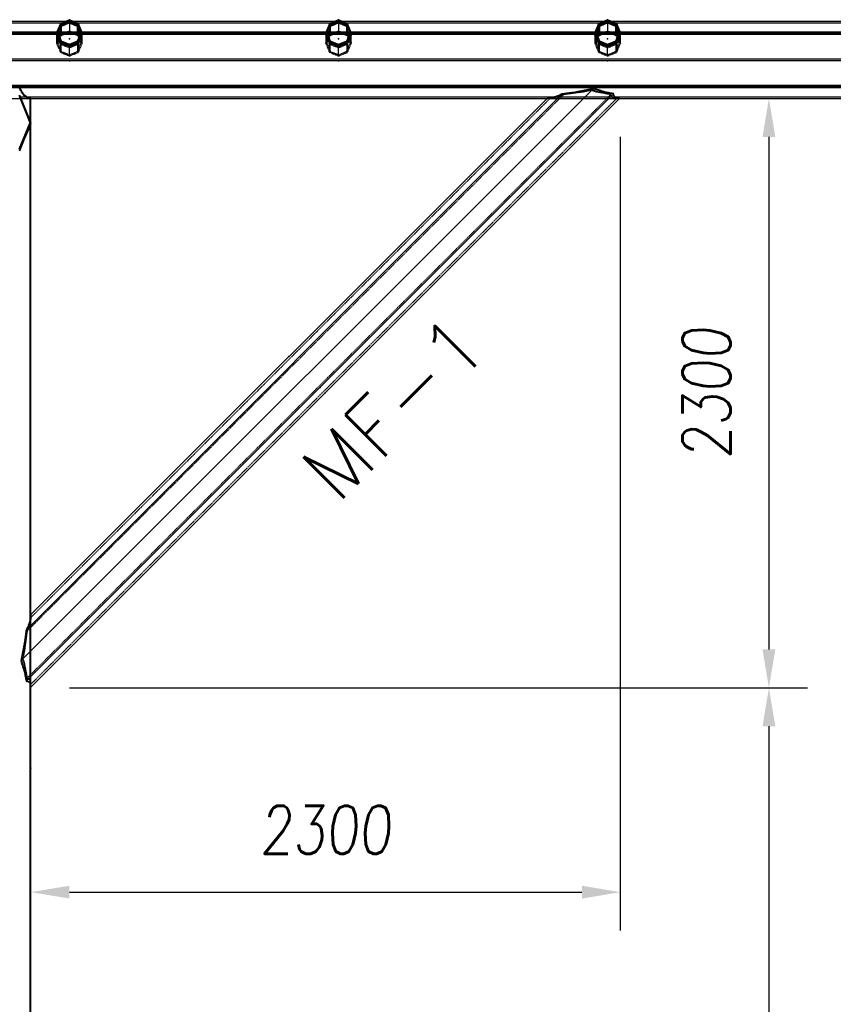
# Model space of a CAD drawing. Extents: x 551880 to 585869, y 94458 to 133000.
# Tile 24 of 42: x 553786 to 556960, y 124296 to 128138. Entities that reach past the tile are written whole.
import ezdxf
from ezdxf.enums import TextEntityAlignment as Align

# ---------------------------------------------------------------- set-up
doc = ezdxf.new("R2010")
doc.units = 0
doc.header["$LTSCALE"] = 10
doc.header["$MEASUREMENT"] = 0
doc.linetypes.add('HIDDEN', pattern=[0.375, 0.25, -0.125])
doc.layers.get('0').update_dxf_attribs({"linetype": 'CONTINUOUS'})
doc.layers.get('Defpoints').update_dxf_attribs({"linetype": 'CONTINUOUS'})
for name, color, linetype in [('COTAS', 7, 'CONTINUOUS'), ('FORIR', 4, 'CONTINUOUS'), ('G', 3, 'CONTINUOUS'), ('mark3d', 2, 'CONTINUOUS'), ('S', 7, 'CONTINUOUS'), ('TR', 6, 'HIDDEN'), ('TXT1', 7, 'CONTINUOUS')]:
    doc.layers.add(name, color=color, linetype=linetype)
doc.styles.add('PADRAO MTL', font='txt.shx', dxfattribs={"width": 0.8, "oblique": 5})
doc.styles.add('POS', font='ROMANS', dxfattribs={"width": 0.7})
doc.styles.get("Standard").update_dxf_attribs({"font": 'txt.shx', "width": 0.7, "oblique": 5})
doc.dimstyles.new('1-75', dxfattribs={"dimscale": 75, "dimtxt": 2.5, "dimasz": 2, "dimexe": 2, "dimexo": 2, "dimgap": 2, "dimtad": 1, "dimdec": 0, "dimdsep": 46, "dimtxsty": 'PADRAO MTL', "dimcen": 3, "dimclrd": 1, "dimclre": 1, "dimclrt": 7, "dimadec": 0, "dimazin": 0, "dimtfac": 1, "dimtdec": 0, "dimtmove": 0, "dimatfit": 3, "dimfxl": 1, "dimtfill": 1, "dimtolj": 1, "dimarcsym": 0})

# ---------------------------------------------------------------- blocks, each defined once
blk = doc.blocks.new('3D_INFOM')
blk.add_point((0, 0))
at = {"layer": 'FORIR', "flags": 1}
blk.add_attdef('MARK', (7.6, -4.3), '', height=5.26, dxfattribs=at)
blk = doc.blocks.new('3D_INFOTEXT')
blk.add_point((0, 0))
at = {"flags": 1}
for tag, p in [('MAR_PEZ', (7.2, 4.1)), ('POS_PEZ', (7.6, -4.3)), ('HANDLE', (7, -38.5)), ('LUN_PRO', (7.2, -21.9)), ('NOM_PRO', (7.6, -13.2)), ('MAT_PRO', (7.6, -30.1))]:
    blk.add_attdef(tag, p, '', height=5.26, dxfattribs=at)
blk = doc.blocks.new('mark3d1')
at = {"layer": 'mark3d', "color": 4, "style": 'POS'}
blk.add_attdef('MARK', text='', height=3, dxfattribs=at).set_placement((7.179, -1.226), align=Align.CENTER)
blk = doc.blocks.new('*D65')
at = {"layer": 'COTAS', "color": 1, "lineweight": -2, "transparency": 16777216}
for p, q in [((556859, 127831), (556859, 127831)), ((556709, 127681), (556709, 125681.4)), ((553979.5, 125531.4), (556859, 125531.4))]:
    blk.add_line(p, q, dxfattribs=at)
at = {"layer": 'COTAS', "color": 1, "transparency": 16777216}
for points in [[(556684, 127681), (556734, 127681), (556709, 127831)], [(556684, 125681.4), (556734, 125681.4), (556709, 125531.4)]]:
    blk.add_solid(points, dxfattribs=at)
at = {"layer": 'Defpoints', "color": 0, "transparency": 16777216}
for p in [(556709, 127831), (553829.5, 125531.4), (556709, 125531.4)]:
    blk.add_point(p, dxfattribs=at)
at = {"layer": 'COTAS', "color": 7, "transparency": 16777216, "insert": (556465.2, 126681.2), "char_height": 187.5, "attachment_point": 5, "rotation": 90, "style": 'PADRAO MTL', "bg_fill": 3, "box_fill_scale": 1.25, "bg_fill_color": 256, "bg_fill_true_color": 13158600, "bg_fill_transparency": 0}
blk.add_mtext('\\A1;2300', dxfattribs=at)
blk = doc.blocks.new('*D66')
at = {"layer": 'COTAS', "color": 1, "lineweight": -2, "transparency": 16777216}
for p, q in [((553979.5, 125531.4), (556859, 125531.4)), ((556709, 125381.4), (556709, 122611)), ((555072.5, 122461), (556859, 122461))]:
    blk.add_line(p, q, dxfattribs=at)
at = {"layer": 'COTAS', "color": 1, "transparency": 16777216}
for points in [[(556684, 125381.4), (556734, 125381.4), (556709, 125531.4)], [(556684, 122611), (556734, 122611), (556709, 122461)]]:
    blk.add_solid(points, dxfattribs=at)
at = {"layer": 'Defpoints', "color": 0, "transparency": 16777216}
for p in [(553829.5, 125531.4), (554922.5, 122461), (556709, 122461)]:
    blk.add_point(p, dxfattribs=at)
at = {"layer": 'COTAS', "color": 7, "transparency": 16777216, "insert": (556465.2, 123996.2), "char_height": 187.5, "attachment_point": 5, "rotation": 90, "style": 'PADRAO MTL', "bg_fill": 3, "box_fill_scale": 1.25, "bg_fill_color": 256, "bg_fill_true_color": 13158600, "bg_fill_transparency": 0}
blk.add_mtext('\\A1;3070', dxfattribs=at)
blk = doc.blocks.new('*D67')
at = {"layer": 'COTAS', "color": 1, "lineweight": -2, "transparency": 16777216}
for p, q in [((556129.2, 127681.1), (556129.2, 124584)), ((553979.5, 124734), (555979.2, 124734))]:
    blk.add_line(p, q, dxfattribs=at)
at = {"layer": 'COTAS', "color": 1, "transparency": 16777216}
for points in [[(553979.5, 124759), (553979.5, 124709), (553829.5, 124734)], [(555979.2, 124759), (555979.2, 124709), (556129.2, 124734)]]:
    blk.add_solid(points, dxfattribs=at)
at = {"layer": 'Defpoints', "color": 0, "transparency": 16777216}
for p in [(556129.2, 127831.1), (553829.5, 124734), (556129.2, 124734)]:
    blk.add_point(p, dxfattribs=at)
at = {"layer": 'COTAS', "color": 7, "transparency": 16777216, "insert": (554979.3, 124977.7), "char_height": 187.5, "attachment_point": 5, "style": 'PADRAO MTL', "bg_fill": 3, "box_fill_scale": 1.25, "bg_fill_color": 256, "bg_fill_true_color": 13158600, "bg_fill_transparency": 0}
blk.add_mtext('\\A1;2300', dxfattribs=at)

msp = doc.modelspace()

# ---------------------------------------------------------------- linework, layer by layer
at = {"layer": 'G'}
for p, q in [((553961.7, 128130.9), (552947.6, 128130.9)), ((553979.6, 128133.6), (553979.6, 128126.9)), ((555011.7, 128130.9), (553997.6, 128130.9)), ((555029.6, 128133.6), (555029.6, 128126.9)), ((556061.7, 128130.9), (555047.6, 128130.9)), ((556079.6, 128133.6), (556079.6, 128126.9)), ((557111.7, 128130.9), (556097.6, 128130.9)), ((553936.9, 128089.1), (553944.6, 128107.3)), ((553944.6, 128107.3), (553947.6, 128114.3)), ((553947.6, 128114.3), (553963.4, 128120.6)), ((553947.6, 128114.3), (553947.6, 128120.3)), ((553963.4, 128120.6), (553979.6, 128126.9)), ((553979.6, 128126.9), (553995.8, 128120.6)), ((553995.8, 128120.6), (554011.6, 128114.3)), ((554011.6, 128120.3), (554011.6, 128114.3)), ((554011.6, 128114.3), (554014.7, 128107.3)), ((554014.7, 128107.3), (554022.4, 128089.1)), ((554986.9, 128089.1), (554994.6, 128107.3)), ((554994.6, 128107.3), (554997.6, 128114.3)), ((554997.6, 128114.3), (555013.4, 128120.6)), ((554997.6, 128114.3), (554997.6, 128120.3)), ((555013.4, 128120.6), (555029.6, 128126.9)), ((555029.6, 128126.9), (555045.8, 128120.6)), ((555045.8, 128120.6), (555061.6, 128114.3)), ((555061.6, 128120.3), (555061.6, 128114.3)), ((555061.6, 128114.3), (555064.7, 128107.3)), ((555064.7, 128107.3), (555072.4, 128089.1)), ((556036.9, 128089.1), (556044.6, 128107.3)), ((556044.6, 128107.3), (556047.6, 128114.3)), ((556047.6, 128114.3), (556063.4, 128120.6)), ((556047.6, 128114.3), (556047.6, 128120.3)), ((556063.4, 128120.6), (556079.6, 128126.9)), ((556079.6, 128126.9), (556095.8, 128120.6)), ((556095.8, 128120.6), (556111.6, 128114.3)), ((556111.6, 128120.3), (556111.6, 128114.3)), ((556111.6, 128114.3), (556114.7, 128107.3)), ((556114.7, 128107.3), (556122.4, 128089.1)), ((553929.9, 128089.1), (552979.3, 128089.1)), ((553929.6, 128088.3), (553929.6, 128083.2)), ((553929.6, 128083.2), (553936.5, 128066.8)), ((553935.4, 128085.7), (553936.9, 128089.1)), ((553936.5, 128066.8), (553944.3, 128048.3)), ((554015, 128048.3), (554022.7, 128066.8)), ((554022.4, 128089.1), (554023.8, 128085.7)), ((554022.7, 128066.8), (554029.6, 128083.2)), ((554979.9, 128089.1), (554029.3, 128089.1)), ((554029.6, 128083.2), (554029.6, 128088.3)), ((554979.6, 128088.3), (554979.6, 128083.2)), ((554979.6, 128083.2), (554986.5, 128066.8)), ((554985.4, 128085.7), (554986.9, 128089.1)), ((554986.5, 128066.8), (554994.3, 128048.3)), ((555065, 128048.3), (555072.7, 128066.8)), ((555072.4, 128089.1), (555073.8, 128085.7)), ((555072.7, 128066.8), (555079.6, 128083.2)), ((556029.9, 128089.1), (555079.3, 128089.1)), ((555079.6, 128083.2), (555079.6, 128088.3)), ((556029.6, 128088.3), (556029.6, 128083.2)), ((556029.6, 128083.2), (556036.5, 128066.8)), ((556035.4, 128085.7), (556036.9, 128089.1)), ((556036.5, 128066.8), (556044.3, 128048.3)), ((556115, 128048.3), (556122.7, 128066.8)), ((556122.4, 128089.1), (556123.8, 128085.7)), ((556122.7, 128066.8), (556129.6, 128083.2)), ((557079.9, 128089.1), (556129.3, 128089.1)), ((556129.6, 128083.2), (556129.6, 128088.3)), ((553944.3, 128053), (553944.3, 128048.3)), ((553944.3, 128048.3), (553961.9, 128041.1)), ((553961.9, 128041.1), (553979.6, 128033.8)), ((553979.6, 128033.8), (553997.4, 128041.1)), ((553979.6, 128038.3), (553979.6, 128033.8)), ((553997.4, 128041.1), (554015, 128048.3)), ((554015, 128048.3), (554015, 128053)), ((554994.3, 128053), (554994.3, 128048.3)), ((554994.3, 128048.3), (555011.9, 128041.1)), ((555011.9, 128041.1), (555029.6, 128033.8)), ((555029.6, 128033.8), (555047.4, 128041.1)), ((555029.6, 128038.3), (555029.6, 128033.8)), ((555047.4, 128041.1), (555065, 128048.3)), ((555065, 128048.3), (555065, 128053)), ((556044.3, 128053), (556044.3, 128048.3)), ((556044.3, 128048.3), (556061.9, 128041.1)), ((556061.9, 128041.1), (556079.6, 128033.8)), ((556079.6, 128033.8), (556097.4, 128041.1)), ((556079.6, 128038.3), (556079.6, 128033.8)), ((556097.4, 128041.1), (556115, 128048.3)), ((556115, 128048.3), (556115, 128053)), ((568679.1, 127984), (552179.6, 127983.9)), ((568576.1, 127877.1), (553707, 127877)), ((553795, 127856.2), (553785.7, 127874.6)), ((556022.6, 127868.9), (553791.6, 125638)), ((556022.6, 127868.9), (555957, 127856.2)), ((556062.8, 127856.2), (556022.6, 127868.9)), ((553783.8, 127837.3), (553785.7, 127832.8)), ((553785.7, 127832.8), (553804.3, 127787.3)), ((553791.3, 127831), (568529.9, 127831)), ((553805.7, 127842.4), (553795, 127856.2)), ((553817.4, 127833.8), (553805.7, 127842.4)), ((553811.7, 125558), (556102.5, 127848.8)), ((555902.5, 127848.8), (553811.7, 125758)), ((553829.3, 127831), (553829.5, 127830.9)), ((553829.5, 127830.9), (553829.6, 127831)), ((553829.6, 127738.3), (553829.6, 127831)), ((553829.6, 125534.5), (556126.1, 127831)), ((555843.2, 127831), (553829.6, 125817.4)), ((555843.9, 127830.9), (555843.7, 127831)), ((555844.2, 127831), (555843.9, 127830.9)), ((555888.9, 127842.4), (555863.9, 127833.8)), ((555902.5, 127848.8), (555888.9, 127842.4)), ((555957, 127856.2), (555902.5, 127848.8)), ((556102.5, 127848.8), (556062.8, 127856.2)), ((556103.1, 127842.4), (556102.5, 127848.8)), ((556111.1, 127833.8), (556103.1, 127842.4)), ((556125.3, 127830.9), (556125.1, 127831)), ((556125.6, 127831), (556125.3, 127830.9)), ((553804.3, 127787.3), (553818.2, 127753.3)), ((553818.2, 127753.3), (553825.6, 127735)), ((553818.2, 127704.6), (553826.7, 127724.6)), ((553826.7, 127724.6), (553829.6, 127730.9)), ((553829.6, 127731), (553829.6, 127738.3)), ((553829.6, 125816.7), (553829.6, 127731)), ((553829.6, 127730.9), (553829.6, 127731)), ((553785.7, 127627), (553804.3, 127671.6)), ((553804.3, 127671.6), (553818.2, 127704.6)), ((553826.7, 125796.6), (553818.2, 125771.6)), ((553829.6, 125816.7), (553826.7, 125796.6)), ((553811.7, 125758), (553804.3, 125703.5)), ((553818.2, 125771.6), (553811.7, 125758)), ((553804.3, 125703.5), (553791.6, 125638)), ((553791.6, 125638), (553804.3, 125597.8)), ((553804.3, 125597.8), (553811.7, 125558)), ((553811.7, 125558), (553818.2, 125557.4)), ((553818.2, 125557.4), (553826.7, 125549.5)), ((553826.7, 125549.5), (553829.6, 125535.2)), ((553829.6, 122458.9), (553829.6, 125535.2))]:
    msp.add_line(p, q, dxfattribs=at)
at = {"layer": 'S'}
for p, q in [((553979.6, 128138.4), (553944.3, 128123.7)), ((553979.6, 128133.6), (553947.6, 128120.3)), ((554015, 128123.7), (553979.6, 128138.4)), ((554011.6, 128120.3), (553979.6, 128133.6)), ((555029.6, 128138.4), (554994.3, 128123.7)), ((555029.6, 128133.6), (554997.6, 128120.3)), ((555065, 128123.7), (555029.6, 128138.4)), ((555061.6, 128120.3), (555029.6, 128133.6)), ((556079.6, 128138.4), (556044.3, 128123.7)), ((556079.6, 128133.6), (556047.6, 128120.3)), ((556115, 128123.7), (556079.6, 128138.4)), ((556111.6, 128120.3), (556079.6, 128133.6)), ((553944.3, 128123.7), (553929.6, 128088.3)), ((553947.6, 128120.3), (553934.4, 128088.3)), ((554024.9, 128088.3), (554011.6, 128120.3)), ((554029.6, 128088.3), (554015, 128123.7)), ((554994.3, 128123.7), (554979.6, 128088.3)), ((554997.6, 128120.3), (554984.4, 128088.3)), ((555074.9, 128088.3), (555061.6, 128120.3)), ((555079.6, 128088.3), (555065, 128123.7)), ((556044.3, 128123.7), (556029.6, 128088.3)), ((556047.6, 128120.3), (556034.4, 128088.3)), ((556124.9, 128088.3), (556111.6, 128120.3)), ((556129.6, 128088.3), (556115, 128123.7)), ((553944.3, 128053), (553929.6, 128088.3)), ((553934.4, 128088.3), (553947.6, 128056.3)), ((553947.6, 128056.3), (553979.6, 128043.1)), ((553979.6, 128043.1), (554011.6, 128056.3)), ((554011.6, 128056.3), (554024.9, 128088.3)), ((554029.6, 128088.3), (554015, 128053)), ((554994.3, 128053), (554979.6, 128088.3)), ((554984.4, 128088.3), (554997.6, 128056.3)), ((554997.6, 128056.3), (555029.6, 128043.1)), ((555029.6, 128043.1), (555061.6, 128056.3)), ((555061.6, 128056.3), (555074.9, 128088.3)), ((555079.6, 128088.3), (555065, 128053)), ((556044.3, 128053), (556029.6, 128088.3)), ((556034.4, 128088.3), (556047.6, 128056.3)), ((556047.6, 128056.3), (556079.6, 128043.1)), ((556079.6, 128043.1), (556111.6, 128056.3)), ((556111.6, 128056.3), (556124.9, 128088.3)), ((556129.6, 128088.3), (556115, 128053)), ((553979.6, 128038.3), (553944.3, 128053)), ((554015, 128053), (553979.6, 128038.3)), ((555029.6, 128038.3), (554994.3, 128053)), ((555065, 128053), (555029.6, 128038.3)), ((556079.6, 128038.3), (556044.3, 128053)), ((556115, 128053), (556079.6, 128038.3)), ((553827, 127738.3), (553783.8, 127842.5)), ((553829.6, 127738.3), (553785.7, 127844.4)), ((553783.8, 127634.1), (553827, 127738.3)), ((553829.6, 127738.3), (553785.7, 127632.2))]:
    msp.add_line(p, q, dxfattribs=at)
at = {"layer": 'TR'}
for p, q in [((553979.5, 128130.9), (553961.7, 128130.9)), ((553972.6, 128128.6), (553979.5, 128130.9)), ((553979.5, 128130.9), (553972.6, 128127.4)), ((553979.6, 128131), (553979.5, 128130.9)), ((553979.5, 128130.9), (553979.7, 128130.9)), ((553979.5, 128130.9), (553979.5, 128130.9)), ((553979.7, 128130.9), (553979.5, 128130.9)), ((553979.6, 128138.4), (553979.6, 128133.6)), ((553979.7, 128130.9), (553979.6, 128131)), ((553979.7, 128130.9), (553986.7, 128128.6)), ((553986.7, 128127.4), (553979.7, 128130.9)), ((553979.7, 128130.9), (553979.7, 128130.9)), ((553997.6, 128130.9), (553979.7, 128130.9)), ((555029.5, 128130.9), (555011.7, 128130.9)), ((555022.6, 128128.6), (555029.5, 128130.9)), ((555029.5, 128130.9), (555022.6, 128127.4)), ((555029.6, 128131), (555029.5, 128130.9)), ((555029.5, 128130.9), (555029.7, 128130.9)), ((555029.5, 128130.9), (555029.5, 128130.9)), ((555029.7, 128130.9), (555029.5, 128130.9)), ((555029.6, 128138.4), (555029.6, 128133.6)), ((555029.7, 128130.9), (555029.6, 128131)), ((555029.7, 128130.9), (555036.7, 128128.6)), ((555036.7, 128127.4), (555029.7, 128130.9)), ((555029.7, 128130.9), (555029.7, 128130.9)), ((555047.6, 128130.9), (555029.7, 128130.9)), ((556079.5, 128130.9), (556061.7, 128130.9)), ((556072.6, 128128.6), (556079.5, 128130.9)), ((556079.5, 128130.9), (556072.6, 128127.4)), ((556079.6, 128131), (556079.5, 128130.9)), ((556079.5, 128130.9), (556079.7, 128130.9)), ((556079.5, 128130.9), (556079.5, 128130.9)), ((556079.7, 128130.9), (556079.5, 128130.9)), ((556079.6, 128138.4), (556079.6, 128133.6)), ((556079.7, 128130.9), (556079.6, 128131)), ((556079.7, 128130.9), (556086.7, 128128.6)), ((556086.7, 128127.4), (556079.7, 128130.9)), ((556079.7, 128130.9), (556079.7, 128130.9)), ((556097.6, 128130.9), (556079.7, 128130.9)), ((553946.3, 128124.6), (552962.9, 128124.6)), ((553932.1, 128089.1), (553939.8, 128107.3)), ((553939.8, 128104), (553932.1, 128084.9)), ((553944.6, 128104), (553936.9, 128084.9)), ((553939.8, 128107.3), (553944.3, 128117.6)), ((553944.3, 128115), (553939.8, 128104)), ((553944.3, 128117.6), (553944.3, 128123.7)), ((553944.3, 128117.6), (553951.9, 128120.6)), ((553951.9, 128118.3), (553944.3, 128115)), ((553944.3, 128115), (553944.3, 128080.6)), ((553947.6, 128111.6), (553944.6, 128104)), ((553973.6, 128124.6), (553946.3, 128124.6)), ((553963.4, 128118.3), (553947.6, 128111.6)), ((553947.6, 128111.6), (553947.6, 128077.4)), ((553951.9, 128120.6), (553972.6, 128128.6)), ((553966, 128124.6), (553951.9, 128118.3)), ((553977.5, 128124.6), (553963.4, 128118.3)), ((553972.6, 128127.4), (553966, 128124.6)), ((553972.8, 128091.7), (553979.6, 128094)), ((553985.7, 128124.6), (553973.6, 128124.6)), ((553979.6, 128125.5), (553977.5, 128124.6)), ((553979.6, 128126.9), (553979.6, 128125.5)), ((553981.7, 128124.6), (553979.6, 128125.5)), ((553979.6, 128125.5), (553979.6, 128124.6)), ((553979.6, 128124.6), (553979.6, 128089.9)), ((553979.6, 128094), (553986.5, 128091.7)), ((553995.8, 128118.3), (553981.7, 128124.6)), ((554012.9, 128124.6), (553985.7, 128124.6)), ((553986.7, 128128.6), (554007.3, 128120.6)), ((553993.2, 128124.6), (553986.7, 128127.4)), ((554007.3, 128118.3), (553993.2, 128124.6)), ((554011.6, 128111.6), (553995.8, 128118.3)), ((554007.3, 128120.6), (554015, 128117.6)), ((554015, 128115), (554007.3, 128118.3)), ((554014.7, 128104), (554011.6, 128111.6)), ((554011.6, 128077.4), (554011.6, 128111.6)), ((554996.3, 128124.6), (554012.9, 128124.6)), ((554022.4, 128084.9), (554014.7, 128104)), ((554015, 128123.7), (554015, 128117.6)), ((554015, 128117.6), (554019.4, 128107.3)), ((554015, 128080.6), (554015, 128115)), ((554019.4, 128104), (554015, 128115)), ((554019.4, 128107.3), (554027.1, 128089.1)), ((554027.1, 128084.9), (554019.4, 128104)), ((554982.1, 128089.1), (554989.8, 128107.3)), ((554989.8, 128104), (554982.1, 128084.9)), ((554994.6, 128104), (554986.9, 128084.9)), ((554989.8, 128107.3), (554994.3, 128117.6)), ((554994.3, 128115), (554989.8, 128104)), ((554994.3, 128117.6), (554994.3, 128123.7)), ((554994.3, 128117.6), (555001.9, 128120.6)), ((555001.9, 128118.3), (554994.3, 128115)), ((554994.3, 128115), (554994.3, 128080.6)), ((554997.6, 128111.6), (554994.6, 128104)), ((555023.6, 128124.6), (554996.3, 128124.6)), ((555013.4, 128118.3), (554997.6, 128111.6)), ((554997.6, 128111.6), (554997.6, 128077.4)), ((555001.9, 128120.6), (555022.6, 128128.6)), ((555016, 128124.6), (555001.9, 128118.3)), ((555027.5, 128124.6), (555013.4, 128118.3)), ((555022.6, 128127.4), (555016, 128124.6)), ((555022.8, 128091.7), (555029.6, 128094)), ((555035.7, 128124.6), (555023.6, 128124.6)), ((555029.6, 128125.5), (555027.5, 128124.6)), ((555029.6, 128126.9), (555029.6, 128125.5)), ((555031.7, 128124.6), (555029.6, 128125.5)), ((555029.6, 128125.5), (555029.6, 128124.6)), ((555029.6, 128124.6), (555029.6, 128089.9)), ((555029.6, 128094), (555036.5, 128091.7)), ((555045.8, 128118.3), (555031.7, 128124.6)), ((555062.9, 128124.6), (555035.7, 128124.6)), ((555036.7, 128128.6), (555057.3, 128120.6)), ((555043.2, 128124.6), (555036.7, 128127.4)), ((555057.3, 128118.3), (555043.2, 128124.6)), ((555061.6, 128111.6), (555045.8, 128118.3)), ((555057.3, 128120.6), (555065, 128117.6)), ((555065, 128115), (555057.3, 128118.3)), ((555064.7, 128104), (555061.6, 128111.6)), ((555061.6, 128077.4), (555061.6, 128111.6)), ((556046.4, 128124.6), (555062.9, 128124.6)), ((555072.4, 128084.9), (555064.7, 128104)), ((555065, 128123.7), (555065, 128117.6)), ((555065, 128117.6), (555069.4, 128107.3)), ((555065, 128080.6), (555065, 128115)), ((555069.4, 128104), (555065, 128115)), ((555069.4, 128107.3), (555077.1, 128089.1)), ((555077.1, 128084.9), (555069.4, 128104)), ((556032.1, 128089.1), (556039.8, 128107.3)), ((556039.8, 128104), (556032.1, 128084.9)), ((556044.6, 128104), (556036.9, 128084.9)), ((556039.8, 128107.3), (556044.3, 128117.6)), ((556044.3, 128115), (556039.8, 128104)), ((556044.3, 128117.6), (556044.3, 128123.7)), ((556044.3, 128117.6), (556051.9, 128120.6)), ((556051.9, 128118.3), (556044.3, 128115)), ((556044.3, 128115), (556044.3, 128080.6)), ((556047.6, 128111.6), (556044.6, 128104)), ((556073.6, 128124.6), (556046.4, 128124.6)), ((556063.4, 128118.3), (556047.6, 128111.6)), ((556047.6, 128111.6), (556047.6, 128077.4)), ((556051.9, 128120.6), (556072.6, 128128.6)), ((556066, 128124.6), (556051.9, 128118.3)), ((556077.5, 128124.6), (556063.4, 128118.3)), ((556072.6, 128127.4), (556066, 128124.6)), ((556072.8, 128091.7), (556079.6, 128094)), ((556085.7, 128124.6), (556073.6, 128124.6)), ((556079.6, 128125.5), (556077.5, 128124.6)), ((556079.6, 128126.9), (556079.6, 128125.5)), ((556081.7, 128124.6), (556079.6, 128125.5)), ((556079.6, 128125.5), (556079.6, 128124.6)), ((556079.6, 128124.6), (556079.6, 128089.9)), ((556079.6, 128094), (556086.5, 128091.7)), ((556095.8, 128118.3), (556081.7, 128124.6)), ((556112.9, 128124.6), (556085.7, 128124.6)), ((556086.7, 128128.6), (556107.3, 128120.6)), ((556093.2, 128124.6), (556086.7, 128127.4)), ((556107.3, 128118.3), (556093.2, 128124.6)), ((556111.6, 128111.6), (556095.8, 128118.3)), ((556107.3, 128120.6), (556115, 128117.6)), ((556115, 128115), (556107.3, 128118.3)), ((556114.7, 128104), (556111.6, 128111.6)), ((556111.6, 128077.4), (556111.6, 128111.6)), ((557096.4, 128124.6), (556112.9, 128124.6)), ((556122.4, 128084.9), (556114.7, 128104)), ((556115, 128123.7), (556115, 128117.6)), ((556115, 128117.6), (556119.4, 128107.3)), ((556115, 128080.6), (556115, 128115)), ((556119.4, 128104), (556115, 128115)), ((556119.4, 128107.3), (556127.1, 128089.1)), ((556127.1, 128084.9), (556119.4, 128104)), ((568576.1, 128084.9), (552135.7, 128084.9)), ((568568.2, 128084.6), (552139.4, 128084.5)), ((553930.8, 128080.5), (552978.5, 128080.5)), ((553929.6, 128083.2), (553932.1, 128089.1)), ((553930.5, 128081), (553929.6, 128078.7)), ((553936.5, 128061.8), (553929.6, 128078.7)), ((553929.6, 128078.7), (553929.6, 128046.2)), ((554029.3, 128089.1), (553929.9, 128089.1)), ((553932.1, 128084.9), (553930.5, 128081)), ((553937.6, 128080.5), (553930.8, 128080.5)), ((553932.2, 128052.2), (553939.9, 128070.4)), ((553934.4, 128088.3), (553934.4, 128083.2)), ((553934.4, 128083.2), (553935.4, 128085.7)), ((553936.3, 128083.6), (553934.4, 128078.7)), ((553934.4, 128083.2), (553941.3, 128066.8)), ((553941.3, 128061.8), (553934.4, 128078.7)), ((553934.4, 128078.7), (553934.4, 128071.9)), ((553934.4, 128071.9), (553934.4, 128046.2)), ((553936.9, 128084.9), (553936.3, 128083.6)), ((553944.3, 128042.9), (553936.5, 128061.8)), ((553936.9, 128052.2), (553939.8, 128059)), ((554021.6, 128080.5), (553937.6, 128080.5)), ((553939.8, 128059), (553941.1, 128062.2)), ((553939.9, 128070.4), (553944.3, 128080.6)), ((553941.1, 128062.2), (553943.2, 128067)), ((553941.3, 128066.8), (553947.6, 128051.6)), ((553947.3, 128047.1), (553941.3, 128061.8)), ((553943.2, 128067), (553944.6, 128070.4)), ((553944.3, 128080.6), (553952.2, 128083.7)), ((553944.6, 128070.4), (553947.6, 128077.4)), ((553947.6, 128077.4), (553963.6, 128083.7)), ((553947.6, 128056.3), (553947.6, 128051.6)), ((553952.2, 128083.7), (553972.8, 128091.7)), ((553963.6, 128083.7), (553979.6, 128089.9)), ((553979.6, 128089.9), (553995.6, 128083.7)), ((553986.5, 128091.7), (554007.1, 128083.7)), ((553995.6, 128083.7), (554011.6, 128077.4)), ((554007.1, 128083.7), (554015, 128080.6)), ((554011.6, 128077.4), (554014.6, 128070.4)), ((554011.6, 128051.6), (554017.9, 128066.8)), ((554011.6, 128051.6), (554011.6, 128056.3)), ((554017.9, 128061.8), (554011.9, 128047.1)), ((554014.6, 128070.4), (554016, 128067)), ((554015, 128080.6), (554019.4, 128070.4)), ((554022.7, 128061.8), (554015, 128042.9)), ((554016, 128067), (554018.1, 128062.2)), ((554017.9, 128066.8), (554024.9, 128083.2)), ((554024.9, 128078.7), (554017.9, 128061.8)), ((554018.1, 128062.2), (554019.5, 128059)), ((554019.4, 128070.4), (554027.1, 128052.2)), ((554019.5, 128059), (554022.3, 128052.2)), ((554028.5, 128080.5), (554021.6, 128080.5)), ((554022.9, 128083.6), (554022.4, 128084.9)), ((554029.6, 128078.7), (554022.7, 128061.8)), ((554024.9, 128078.7), (554022.9, 128083.6)), ((554023.8, 128085.7), (554024.9, 128083.2)), ((554024.9, 128083.2), (554024.9, 128088.3)), ((554024.9, 128071.9), (554024.9, 128078.7)), ((554024.9, 128046.2), (554024.9, 128071.9)), ((554027.1, 128089.1), (554029.6, 128083.2)), ((554028.7, 128081), (554027.1, 128084.9)), ((554980.8, 128080.5), (554028.5, 128080.5)), ((554029.6, 128078.7), (554028.7, 128081)), ((554029.6, 128046.2), (554029.6, 128078.7)), ((554979.6, 128083.2), (554982.1, 128089.1)), ((554980.5, 128081), (554979.6, 128078.7)), ((554986.5, 128061.8), (554979.6, 128078.7)), ((554979.6, 128078.7), (554979.6, 128046.2)), ((555079.3, 128089.1), (554979.9, 128089.1)), ((554982.1, 128084.9), (554980.5, 128081)), ((554987.6, 128080.5), (554980.8, 128080.5)), ((554982.2, 128052.2), (554989.9, 128070.4)), ((554984.4, 128088.3), (554984.4, 128083.2)), ((554984.4, 128083.2), (554985.4, 128085.7)), ((554986.3, 128083.6), (554984.4, 128078.7)), ((554984.4, 128083.2), (554991.3, 128066.8)), ((554991.3, 128061.8), (554984.4, 128078.7)), ((554984.4, 128078.7), (554984.4, 128071.9)), ((554984.4, 128071.9), (554984.4, 128046.2)), ((554986.9, 128084.9), (554986.3, 128083.6)), ((554994.3, 128042.9), (554986.5, 128061.8)), ((554986.9, 128052.2), (554989.8, 128059)), ((555071.6, 128080.5), (554987.6, 128080.5)), ((554989.8, 128059), (554991.1, 128062.2)), ((554989.9, 128070.4), (554994.3, 128080.6)), ((554991.1, 128062.2), (554993.2, 128067)), ((554991.3, 128066.8), (554997.6, 128051.6)), ((554997.3, 128047.1), (554991.3, 128061.8)), ((554993.2, 128067), (554994.6, 128070.4)), ((554994.3, 128080.6), (555002.2, 128083.7)), ((554994.6, 128070.4), (554997.6, 128077.4)), ((554997.6, 128077.4), (555013.6, 128083.7)), ((554997.6, 128056.3), (554997.6, 128051.6)), ((555002.2, 128083.7), (555022.8, 128091.7)), ((555013.6, 128083.7), (555029.6, 128089.9)), ((555029.6, 128089.9), (555045.6, 128083.7)), ((555036.5, 128091.7), (555057.1, 128083.7)), ((555045.6, 128083.7), (555061.6, 128077.4)), ((555057.1, 128083.7), (555065, 128080.6)), ((555061.6, 128077.4), (555064.6, 128070.4)), ((555061.6, 128051.6), (555067.9, 128066.8)), ((555061.6, 128051.6), (555061.6, 128056.3)), ((555067.9, 128061.8), (555061.9, 128047.1)), ((555064.6, 128070.4), (555066, 128067)), ((555065, 128080.6), (555069.4, 128070.4)), ((555072.7, 128061.8), (555065, 128042.9)), ((555066, 128067), (555068.1, 128062.2)), ((555067.9, 128066.8), (555074.9, 128083.2)), ((555074.9, 128078.7), (555067.9, 128061.8)), ((555068.1, 128062.2), (555069.5, 128059)), ((555069.4, 128070.4), (555077.1, 128052.2)), ((555069.5, 128059), (555072.3, 128052.2)), ((555078.5, 128080.5), (555071.6, 128080.5)), ((555072.9, 128083.6), (555072.4, 128084.9)), ((555079.6, 128078.7), (555072.7, 128061.8)), ((555074.9, 128078.7), (555072.9, 128083.6)), ((555073.8, 128085.7), (555074.9, 128083.2)), ((555074.9, 128083.2), (555074.9, 128088.3)), ((555074.9, 128071.9), (555074.9, 128078.7)), ((555074.9, 128046.2), (555074.9, 128071.9)), ((555077.1, 128089.1), (555079.6, 128083.2)), ((555078.7, 128081), (555077.1, 128084.9)), ((556030.8, 128080.5), (555078.5, 128080.5)), ((555079.6, 128078.7), (555078.7, 128081)), ((555079.6, 128046.2), (555079.6, 128078.7)), ((556029.6, 128083.2), (556032.1, 128089.1)), ((556030.5, 128081), (556029.6, 128078.7)), ((556036.5, 128061.8), (556029.6, 128078.7)), ((556029.6, 128078.7), (556029.6, 128046.2)), ((556129.3, 128089.1), (556029.9, 128089.1)), ((556032.1, 128084.9), (556030.5, 128081)), ((556037.6, 128080.5), (556030.8, 128080.5)), ((556032.2, 128052.2), (556039.9, 128070.4)), ((556034.4, 128088.3), (556034.4, 128083.2)), ((556034.4, 128083.2), (556035.4, 128085.7)), ((556036.3, 128083.6), (556034.4, 128078.7)), ((556034.4, 128083.2), (556041.3, 128066.8)), ((556041.3, 128061.8), (556034.4, 128078.7)), ((556034.4, 128078.7), (556034.4, 128071.9)), ((556034.4, 128071.9), (556034.4, 128046.2)), ((556036.9, 128084.9), (556036.3, 128083.6)), ((556044.3, 128042.9), (556036.5, 128061.8)), ((556036.9, 128052.2), (556039.8, 128059)), ((556121.6, 128080.5), (556037.6, 128080.5)), ((556039.8, 128059), (556041.1, 128062.2)), ((556039.9, 128070.4), (556044.3, 128080.6)), ((556041.1, 128062.2), (556043.2, 128067)), ((556041.3, 128066.8), (556047.6, 128051.6)), ((556047.3, 128047.1), (556041.3, 128061.8)), ((556043.2, 128067), (556044.6, 128070.4)), ((556044.3, 128080.6), (556052.2, 128083.7)), ((556044.6, 128070.4), (556047.6, 128077.4)), ((556047.6, 128077.4), (556063.6, 128083.7)), ((556047.6, 128056.3), (556047.6, 128051.6)), ((556052.2, 128083.7), (556072.8, 128091.7)), ((556063.6, 128083.7), (556079.6, 128089.9)), ((556079.6, 128089.9), (556095.6, 128083.7)), ((556086.5, 128091.7), (556107.1, 128083.7)), ((556095.6, 128083.7), (556111.6, 128077.4)), ((556107.1, 128083.7), (556115, 128080.6)), ((556111.6, 128077.4), (556114.6, 128070.4)), ((556111.6, 128051.6), (556117.9, 128066.8)), ((556111.6, 128051.6), (556111.6, 128056.3)), ((556117.9, 128061.8), (556111.9, 128047.1)), ((556114.6, 128070.4), (556116, 128067)), ((556115, 128080.6), (556119.4, 128070.4)), ((556122.7, 128061.8), (556115, 128042.9)), ((556116, 128067), (556118.1, 128062.2)), ((556117.9, 128066.8), (556124.9, 128083.2)), ((556124.9, 128078.7), (556117.9, 128061.8)), ((556118.1, 128062.2), (556119.5, 128059)), ((556119.4, 128070.4), (556127.1, 128052.2)), ((556119.5, 128059), (556122.3, 128052.2)), ((556128.5, 128080.5), (556121.6, 128080.5)), ((556122.9, 128083.6), (556122.4, 128084.9)), ((556129.6, 128078.7), (556122.7, 128061.8)), ((556124.9, 128078.7), (556122.9, 128083.6)), ((556123.8, 128085.7), (556124.9, 128083.2)), ((556124.9, 128083.2), (556124.9, 128088.3)), ((556124.9, 128071.9), (556124.9, 128078.7)), ((556124.9, 128046.2), (556124.9, 128071.9)), ((556127.1, 128089.1), (556129.6, 128083.2)), ((556128.7, 128081), (556127.1, 128084.9)), ((557080.8, 128080.5), (556128.5, 128080.5)), ((556129.6, 128078.7), (556128.7, 128081)), ((556129.6, 128046.2), (556129.6, 128078.7)), ((553929.6, 128046.2), (553932.2, 128052.2)), ((553929.6, 128046.2), (553936.5, 128029.9)), ((553934.4, 128046.2), (553936.9, 128052.2)), ((553934.4, 128046.2), (553941.3, 128029.9)), ((553936.5, 128029.9), (553944.3, 128011.3)), ((553941.3, 128029.9), (553947.6, 128014.6)), ((553961.9, 128035.6), (553944.3, 128042.9)), ((553944.3, 128011.3), (553944.3, 128042.9)), ((553947.6, 128046.3), (553947.3, 128047.1)), ((553947.6, 128051.6), (553973.3, 128041.1)), ((553947.6, 128014.6), (553947.6, 128046.3)), ((553973.3, 128035.6), (553947.6, 128046.3)), ((553979.6, 128028.2), (553961.9, 128035.6)), ((553973.3, 128041.1), (553979.6, 128038.5)), ((553979.6, 128032.9), (553973.3, 128035.6)), ((553979.6, 128043.1), (553979.6, 128038.5)), ((553979.6, 128038.5), (553985.9, 128041.1)), ((553997.4, 128035.6), (553979.6, 128028.2)), ((553985.9, 128035.6), (553979.6, 128032.9)), ((553979.6, 128028.2), (553979.6, 128032.9)), ((553979.6, 127996.8), (553979.6, 128028.2)), ((553985.9, 128041.1), (554011.6, 128051.6)), ((554011.6, 128046.3), (553985.9, 128035.6)), ((554015, 128042.9), (553997.4, 128035.6)), ((554011.9, 128047.1), (554011.6, 128046.3)), ((554011.6, 128046.3), (554011.6, 128014.6)), ((554011.6, 128014.6), (554018, 128029.9)), ((554015, 128042.9), (554015, 128011.3)), ((554015, 128011.3), (554022.7, 128029.9)), ((554018, 128029.9), (554024.9, 128046.2)), ((554022.3, 128052.2), (554024.9, 128046.2)), ((554022.7, 128029.9), (554029.6, 128046.2)), ((554027.1, 128052.2), (554029.6, 128046.2)), ((554979.6, 128046.2), (554982.2, 128052.2)), ((554979.6, 128046.2), (554986.5, 128029.9)), ((554984.4, 128046.2), (554986.9, 128052.2)), ((554984.4, 128046.2), (554991.3, 128029.9)), ((554986.5, 128029.9), (554994.3, 128011.3)), ((554991.3, 128029.9), (554997.6, 128014.6)), ((555011.9, 128035.6), (554994.3, 128042.9)), ((554994.3, 128011.3), (554994.3, 128042.9)), ((554997.6, 128046.3), (554997.3, 128047.1)), ((554997.6, 128051.6), (555023.3, 128041.1)), ((554997.6, 128014.6), (554997.6, 128046.3)), ((555023.3, 128035.6), (554997.6, 128046.3)), ((555029.6, 128028.2), (555011.9, 128035.6)), ((555023.3, 128041.1), (555029.6, 128038.5)), ((555029.6, 128032.9), (555023.3, 128035.6)), ((555029.6, 128043.1), (555029.6, 128038.5)), ((555029.6, 128038.5), (555035.9, 128041.1)), ((555047.4, 128035.6), (555029.6, 128028.2)), ((555035.9, 128035.6), (555029.6, 128032.9)), ((555029.6, 128028.2), (555029.6, 128032.9)), ((555029.6, 127996.8), (555029.6, 128028.2)), ((555035.9, 128041.1), (555061.6, 128051.6)), ((555061.6, 128046.3), (555035.9, 128035.6)), ((555065, 128042.9), (555047.4, 128035.6)), ((555061.9, 128047.1), (555061.6, 128046.3)), ((555061.6, 128046.3), (555061.6, 128014.6)), ((555061.6, 128014.6), (555068, 128029.9)), ((555065, 128042.9), (555065, 128011.3)), ((555065, 128011.3), (555072.7, 128029.9)), ((555068, 128029.9), (555074.9, 128046.2)), ((555072.3, 128052.2), (555074.9, 128046.2)), ((555072.7, 128029.9), (555079.6, 128046.2)), ((555077.1, 128052.2), (555079.6, 128046.2)), ((556029.6, 128046.2), (556032.2, 128052.2)), ((556029.6, 128046.2), (556036.5, 128029.9)), ((556034.4, 128046.2), (556036.9, 128052.2)), ((556034.4, 128046.2), (556041.3, 128029.9)), ((556036.5, 128029.9), (556044.3, 128011.3)), ((556041.3, 128029.9), (556047.6, 128014.6)), ((556061.9, 128035.6), (556044.3, 128042.9)), ((556044.3, 128011.3), (556044.3, 128042.9)), ((556047.6, 128046.3), (556047.3, 128047.1)), ((556047.6, 128051.6), (556073.3, 128041.1)), ((556047.6, 128014.6), (556047.6, 128046.3)), ((556073.3, 128035.6), (556047.6, 128046.3)), ((556079.6, 128028.2), (556061.9, 128035.6)), ((556073.3, 128041.1), (556079.6, 128038.5)), ((556079.6, 128032.9), (556073.3, 128035.6)), ((556079.6, 128043.1), (556079.6, 128038.5)), ((556079.6, 128038.5), (556085.9, 128041.1)), ((556097.4, 128035.6), (556079.6, 128028.2)), ((556085.9, 128035.6), (556079.6, 128032.9)), ((556079.6, 128028.2), (556079.6, 128032.9)), ((556079.6, 127996.8), (556079.6, 128028.2)), ((556085.9, 128041.1), (556111.6, 128051.6)), ((556111.6, 128046.3), (556085.9, 128035.6)), ((556115, 128042.9), (556097.4, 128035.6)), ((556111.9, 128047.1), (556111.6, 128046.3)), ((556111.6, 128046.3), (556111.6, 128014.6)), ((556111.6, 128014.6), (556118, 128029.9)), ((556115, 128042.9), (556115, 128011.3)), ((556115, 128011.3), (556122.7, 128029.9)), ((556118, 128029.9), (556124.9, 128046.2)), ((556122.3, 128052.2), (556124.9, 128046.2)), ((556122.7, 128029.9), (556129.6, 128046.2)), ((556127.1, 128052.2), (556129.6, 128046.2)), ((568638.8, 127983.9), (552179.6, 127983.8)), ((568529.6, 127978.1), (552179.6, 127978.1)), ((568679.5, 127978), (552179.6, 127977.9)), ((553944.3, 128011.3), (553961.6, 128004.2)), ((553947.6, 128014.6), (553973.1, 128004.2)), ((553961.6, 128004.2), (553979.6, 127996.8)), ((553973.1, 128004.2), (553979.6, 128001.5)), ((553979.6, 128001.5), (553986.1, 128004.2)), ((553979.6, 127996.8), (553997.6, 128004.2)), ((553986.1, 128004.2), (554011.6, 128014.6)), ((553997.6, 128004.2), (554015, 128011.3)), ((554994.3, 128011.3), (555011.6, 128004.2)), ((554997.6, 128014.6), (555023.1, 128004.2)), ((555011.6, 128004.2), (555029.6, 127996.8)), ((555023.1, 128004.2), (555029.6, 128001.5)), ((555029.6, 128001.5), (555036.1, 128004.2)), ((555029.6, 127996.8), (555047.6, 128004.2)), ((555036.1, 128004.2), (555061.6, 128014.6)), ((555047.6, 128004.2), (555065, 128011.3)), ((556044.3, 128011.3), (556061.6, 128004.2)), ((556047.6, 128014.6), (556073.1, 128004.2)), ((556061.6, 128004.2), (556079.6, 127996.8)), ((556073.1, 128004.2), (556079.6, 128001.5)), ((556079.6, 128001.5), (556086.1, 128004.2)), ((556079.6, 127996.8), (556097.6, 128004.2)), ((556086.1, 128004.2), (556111.6, 128014.6)), ((556097.6, 128004.2), (556115, 128011.3)), ((568571.8, 127872.8), (552135.6, 127872.8)), ((568571.5, 127881.5), (552139.3, 127881.4)), ((568529.6, 127877.4), (553779.9, 127877.4)), ((553783, 127873), (553791.5, 127856.2)), ((553783, 127872.4), (553791.2, 127856.2)), ((553785.8, 127874.9), (553785.7, 127875.3)), ((553795.2, 127856.2), (553785.8, 127874.9)), ((555949, 127856.2), (556024.5, 127870.9)), ((556018, 127864.3), (555976.3, 127856.2)), ((556016, 127862.4), (555984.3, 127856.2)), ((556035.4, 127856.2), (556016, 127862.4)), ((556043.5, 127856.2), (556018, 127864.3)), ((556022.6, 127868.9), (556024.5, 127870.9)), ((556070.8, 127856.2), (556024.5, 127870.9)), ((553572.8, 127831), (553786.4, 127831)), ((553783.8, 127837.3), (553788.6, 127837.3)), ((553785.7, 127839.2), (553804.3, 127793.7)), ((553786.4, 127831), (553791.3, 127831)), ((553788.6, 127837.3), (553812.6, 127837.3)), ((553791.2, 127856.2), (553801.9, 127842.4)), ((553791.5, 127856.2), (553802.2, 127842.4)), ((553806, 127842.4), (553795.2, 127856.2)), ((553801.9, 127842.4), (553813.6, 127833.8)), ((553802.2, 127842.4), (553809.1, 127837.3)), ((553812.9, 127837.3), (553806, 127842.4)), ((553809.1, 127837.3), (553813.9, 127833.8)), ((553812.6, 127837.3), (555874.2, 127837.3)), ((553817.6, 127833.8), (553812.9, 127837.3)), ((553813.6, 127833.8), (553825.7, 127830.9)), ((553813.9, 127833.8), (553825.9, 127831)), ((553814.7, 125569.1), (556091.5, 127845.8)), ((555907.5, 127845.8), (553814.7, 125753.1)), ((553829.3, 127831), (553817.4, 127833.8)), ((553829.6, 127831), (553817.6, 127833.8)), ((553825.9, 127831), (553825.7, 127830.9)), ((553825.7, 127830.9), (553829.5, 127830.9)), ((553825.9, 127830.9), (553825.9, 127831)), ((553825.9, 127747.4), (553825.9, 127830.9)), ((553829.6, 125545.8), (556114.7, 127830.9)), ((555854.5, 127830.9), (553829.6, 125806.1)), ((555843.3, 127831.1), (555843.2, 127831)), ((555862.5, 127833.8), (555843.3, 127831.1)), ((555843.7, 127831), (555843.3, 127831.1)), ((555843.9, 127830.9), (555855.2, 127830.9)), ((555863.9, 127833.8), (555844.2, 127831)), ((555854.6, 127831.1), (555854.5, 127831)), ((555854.5, 127831), (555854.5, 127830.9)), ((555873.8, 127833.8), (555854.6, 127831.1)), ((555855, 127831), (555854.6, 127831.1)), ((555855.2, 127830.9), (555855, 127831)), ((555875.2, 127833.8), (555855.2, 127830.9)), ((555872.8, 127837.3), (555862.5, 127833.8)), ((555887.5, 127842.4), (555872.8, 127837.3)), ((555884.1, 127837.3), (555873.8, 127833.8)), ((555874.2, 127837.3), (556107.8, 127837.3)), ((555900.2, 127842.4), (555875.2, 127833.8)), ((555898.9, 127842.4), (555884.1, 127837.3)), ((555903.8, 127850.1), (555887.5, 127842.4)), ((555908.8, 127847.1), (555898.9, 127842.4)), ((555907.5, 127845.8), (555900.2, 127842.4)), ((555902.5, 127848.8), (555903.8, 127850.1)), ((555903.8, 127850.1), (555949, 127856.2)), ((555984.3, 127856.2), (555907.5, 127845.8)), ((555907.5, 127845.8), (555908.8, 127847.1)), ((555976.3, 127856.2), (555908.8, 127847.1)), ((556091.5, 127845.8), (556035.4, 127856.2)), ((556092.8, 127847.1), (556043.5, 127856.2)), ((556103.8, 127850.1), (556070.8, 127856.2)), ((556092.8, 127847.1), (556091.5, 127845.8)), ((556091.8, 127842.4), (556091.5, 127845.8)), ((556099.8, 127833.8), (556091.8, 127842.4)), ((556093.2, 127842.4), (556092.8, 127847.1)), ((556097.9, 127837.3), (556093.2, 127842.4)), ((556101.2, 127833.8), (556097.9, 127837.3)), ((556114, 127830.9), (556099.8, 127833.8)), ((556114.8, 127831.1), (556101.2, 127833.8)), ((556103.8, 127850.1), (556102.5, 127848.8)), ((556104.5, 127842.4), (556103.8, 127850.1)), ((556109.2, 127837.3), (556104.5, 127842.4)), ((556107.8, 127837.3), (566251.5, 127837.4)), ((556112.5, 127833.8), (556109.2, 127837.3)), ((556125.1, 127831), (556111.1, 127833.8)), ((556126.2, 127831.1), (556112.5, 127833.8)), ((556114.3, 127831), (556114, 127830.9)), ((556114, 127830.9), (556125.3, 127830.9)), ((556114.8, 127831.1), (556114.3, 127831)), ((556114.7, 127830.9), (556114.8, 127831)), ((556114.8, 127831), (556114.8, 127831.1)), ((556126.2, 127831.1), (556125.6, 127831)), ((556126.1, 127831), (556126.2, 127831.1)), ((553804.3, 127793.7), (553818.2, 127759.7)), ((553818.2, 127759.7), (553826.7, 127738.5)), ((553825.9, 127735.7), (553825.9, 127747.4)), ((553804.3, 127678), (553818.2, 127711)), ((553818.2, 127711), (553826.7, 127731)), ((553825.6, 127735), (553826.7, 127732.1)), ((553825.9, 127734.3), (553825.9, 127735.7)), ((553825.9, 127722.6), (553825.9, 127734.3)), ((553825.9, 125794.1), (553825.9, 127722.6)), ((553826.7, 127738.5), (553829.6, 127731.1)), ((553826.7, 127732.1), (553827, 127731.5)), ((553826.7, 127731), (553827, 127731.5)), ((553827, 127731.5), (553827, 127738.3)), ((553829.6, 127731.1), (553829.6, 127731)), ((553829.6, 127731.1), (553829.6, 127730.9)), ((553785.7, 127633.4), (553804.3, 127678)), ((553783.8, 127628.9), (553785.7, 127633.4)), ((553825.9, 125795.5), (553818.2, 125773)), ((553826.7, 125798), (553825.9, 125795.5)), ((553825.9, 125550.3), (553825.9, 125794.1)), ((553829.5, 125817.2), (553826.7, 125798)), ((553829.5, 125805.9), (553826.7, 125786.7)), ((553829.6, 125805.4), (553826.7, 125785.3)), ((553829.6, 125817.4), (553829.5, 125817.2)), ((553829.6, 125816.7), (553829.5, 125817.2)), ((553829.6, 125806.1), (553829.5, 125805.9)), ((553829.5, 125805.9), (553829.6, 125805.4)), ((553829.6, 125805.4), (553829.6, 125816.7)), ((553829.6, 125805.4), (553829.6, 125816.7)), ((553829.6, 125546.5), (553829.6, 125805.4)), ((553810.5, 125756.8), (553804.3, 125711.6)), ((553814.7, 125753.1), (553804.3, 125676.2)), ((553813.5, 125751.8), (553804.3, 125684.3)), ((553818.2, 125773), (553810.5, 125756.8)), ((553810.5, 125756.8), (553811.7, 125758)), ((553818.2, 125761.7), (553813.5, 125751.8)), ((553813.5, 125751.8), (553814.7, 125753.1)), ((553818.2, 125760.3), (553814.7, 125753.1)), ((553826.7, 125785.3), (553818.2, 125760.3)), ((553825.9, 125784.2), (553818.2, 125761.7)), ((553826.7, 125786.7), (553825.9, 125784.2)), ((553804.3, 125711.6), (553789.7, 125636)), ((553804.3, 125684.3), (553796.3, 125642.6)), ((553804.3, 125676.2), (553798.2, 125644.5)), ((553789.7, 125636), (553791.6, 125638)), ((553789.7, 125636), (553804.3, 125589.7)), ((553796.3, 125642.6), (553804.3, 125617.1)), ((553798.2, 125644.5), (553804.3, 125625.1)), ((553804.3, 125625.1), (553814.7, 125569.1)), ((553804.3, 125617.1), (553813.5, 125567.8)), ((553804.3, 125589.7), (553810.5, 125556.8)), ((553811.7, 125558), (553810.5, 125556.8)), ((553810.5, 125556.8), (553818.2, 125556)), ((553814.7, 125569.1), (553813.5, 125567.8)), ((553813.5, 125567.8), (553818.2, 125567.4)), ((553814.7, 125569.1), (553818.2, 125568.7)), ((553818.2, 125568.7), (553826.7, 125560.8)), ((553818.2, 125567.4), (553825.9, 125560.2)), ((553825.9, 125560.2), (553826.7, 125559.4)), ((553826.7, 125560.8), (553829.6, 125546.5)), ((553826.7, 125559.4), (553829.5, 125545.7)), ((553818.2, 125556), (553825.9, 125548.9)), ((553825.9, 122458.9), (553825.9, 125550.3)), ((553825.9, 125548.9), (553826.7, 125548.1)), ((553826.7, 125548.1), (553829.5, 125534.4)), ((553829.6, 125546.5), (553829.5, 125545.7)), ((553829.5, 125545.7), (553829.6, 125545.8)), ((553829.5, 125534.4), (553829.6, 125535.2)), ((553829.5, 125534.4), (553829.6, 125534.5)), ((553829.6, 125535.2), (553829.6, 125546.5)), ((553829.6, 125535.2), (553829.6, 125546.5))]:
    msp.add_line(p, q, dxfattribs=at)

# ---------------------------------------------------------------- block references
for p in [(553979.6, 128138.4), (553979.6, 128138.4), (555029.6, 128138.4), (555029.6, 128138.4), (556079.6, 128138.4), (556079.6, 128138.4), (553979.6, 127996.8), (553979.6, 127977.9), (555029.6, 127996.8), (555029.6, 127977.9), (556079.6, 127996.8), (556079.6, 127977.9), (554836.4, 126824.2), (554977.8, 126682.7), (553829.6, 125218.4)]:
    msp.add_blockref('3D_INFOTEXT', p)
at = {"layer": 'G'}
for p in [(553979.6, 128086.1), (553979.6, 128063.9), (555029.6, 128086.1), (555029.6, 128063.9), (556079.6, 128086.1), (556079.6, 128063.9), (554957.9, 126702.6)]:
    msp.add_blockref('3D_INFOM', p, dxfattribs=at)
at = {"layer": 'TXT1', "xscale": 75, "yscale": 75, "zscale": 75, "rotation": 44.99999999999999}
msp.add_blockref('mark3d1', (554879.7, 126230.2), dxfattribs=at).add_auto_attribs({'MARK': 'MF-1'})

# ---------------------------------------------------------------- next in the draw order: dimensions: what is measured, and where the dimension line sits
at = {"layer": 'COTAS'}
dim = msp.add_linear_dim(base=(556709, 125531.4), p1=(556709, 127831), p2=(553829.5, 125531.4), angle=90, dimstyle='1-75', dxfattribs=at)
dim.commit()
dim.dimension.update_dxf_attribs({"geometry": '*D65', "text_midpoint": (556465.2, 126681.2)})

# ---------------------------------------------------------------- next in the draw order: dimensions: what is measured, and where the dimension line sits
dim = msp.add_linear_dim(base=(556709, 122461), p1=(553829.5, 125531.4), p2=(554922.5, 122461), angle=90, dimstyle='1-75', dxfattribs=at)
dim.commit()
dim.dimension.update_dxf_attribs({"geometry": '*D66', "text_midpoint": (556465.2, 123996.2)})

# ---------------------------------------------------------------- next in the draw order: dimensions: what is measured, and where the dimension line sits
dim = msp.add_linear_dim(base=(556129.2, 124734), p1=(553829.5, 124734), p2=(556129.2, 127831.1), dimstyle='1-75', dxfattribs=at)
dim.commit()
dim.dimension.update_dxf_attribs({"geometry": '*D67', "text_midpoint": (554979.3, 124977.7)})

doc.saveas('drawing.dxf')
